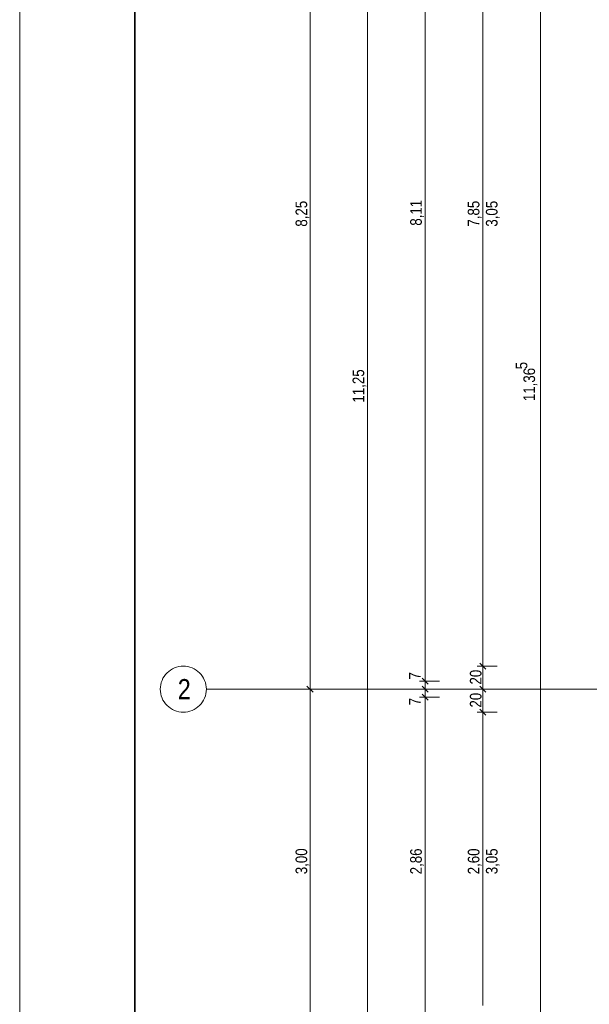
# Model space of a CAD drawing. Extents: x -420 to 300, y 62 to 1112.
# Tile 228 of 256: x -420 to -321, y 780 to 951. Entities that reach past the tile are written whole.
import ezdxf
from ezdxf.lldxf.tags import DXFTag

# ---------------------------------------------------------------- set-up
doc = ezdxf.new("R2010")
doc.units = 0
doc.layers.get('0').update_dxf_attribs({"lineweight": 13})
for name, color, linetype, lineweight in [('70 -71 Achsen- 1 Gebäudeachsen', 7, 'STRICHPUNKT2-A06CPUWML0', 18), ('iwb_Plankopf Rahmen', 7, 'Continuous', 35), ('Keine-A06CPUWIL0', 7, 'Continuous', 9)]:
    doc.layers.add(name, color=color, linetype=linetype, lineweight=lineweight)
doc.layers.add('70 -76 Bemaßung- 2 Allgemein', color=9, linetype='Continuous', lineweight=5, true_color=0x808080)
doc.styles.get("Standard").update_dxf_attribs({"font": 'ARIALN.TTF'})
tags = doc.linetypes.add('STRICHPUNKT2-A06CPUWML0', pattern=[12.7, 6.35, -3.175, 0, -3.175]).pattern_tags.tags
tags[10:11] = [DXFTag(74, 4), DXFTag(75, 0), DXFTag(340, '0'), DXFTag(46, 0.0), DXFTag(50, 0.0), DXFTag(44, 0.0), DXFTag(45, 0.0)]
tags[8:9] = [DXFTag(74, 4), DXFTag(75, 0), DXFTag(340, '0'), DXFTag(46, 0.0), DXFTag(50, 0.0), DXFTag(44, 0.0), DXFTag(45, 0.0)]
tags[6:7] = [DXFTag(74, 4), DXFTag(75, 0), DXFTag(340, '0'), DXFTag(46, 0.0), DXFTag(50, 0.0), DXFTag(44, 0.0), DXFTag(45, 0.0)]
tags[4:5] = [DXFTag(74, 4), DXFTag(75, 0), DXFTag(340, '0'), DXFTag(46, 0.0), DXFTag(50, 0.0), DXFTag(44, 0.0), DXFTag(45, 0.0)]

# ---------------------------------------------------------------- blocks, each defined once
blk = doc.blocks.new('Referenz-A06CPUWNL0', base_point=(-395.24, 76.95))
at = {"layer": '70 -71 Achsen- 1 Gebäudeachsen', "color": 0, "linetype": 'STRICHPUNKT2-A06CPUWML0', "ltscale": 0.18}
blk.add_line((-387.24, 834.45), (76.5, 834.45), dxfattribs=at)
at = {"layer": '70 -76 Bemaßung- 2 Allgemein', "color": 0, "linetype": 'Continuous', "ltscale": 0.13}
for p, q in [((-329.24, 775.21), (-329.24, 1000.39)), ((-369.24, 835.51), (-369.24, 998.39)), ((-359.24, 775.51), (-359.24, 998.39)), ((-349.24, 836.91), (-349.24, 996.99)), ((-339.24, 839.51), (-339.24, 994.39)), ((-336.74, 838.45), (-340.24, 838.45)), ((-336.74, 838.45), (-340.24, 838.45)), ((-339.24, 837.45), (-339.24, 839.51)), ((-339.24, 839.45), (-339.24, 837.39)), ((-349.24, 836.91), (-349.24, 837.97)), ((-349.24, 834.85), (-349.24, 836.91)), ((-349.24, 834.85), (-349.24, 836.91)), ((-349.24, 835.51), (-349.24, 836.57)), ((-339.24, 835.51), (-339.24, 837.39)), ((-368.71, 833.92), (-369.77, 834.98)), ((-369.77, 834.98), (-368.71, 833.92)), ((-369.24, 833.95), (-369.24, 835.51)), ((-369.24, 834.95), (-369.24, 833.39)), ((-346.74, 835.85), (-350.24, 835.85)), ((-346.74, 835.85), (-350.24, 835.85)), ((-349.24, 834.45), (-349.24, 835.85)), ((-349.24, 833.45), (-349.24, 835.51)), ((-349.24, 835.45), (-349.24, 833.39)), ((-339.24, 833.45), (-339.24, 835.51)), ((-339.24, 835.45), (-339.24, 833.39)), ((-367.24, 834.45), (-370.24, 834.45)), ((-367.24, 834.45), (-370.24, 834.45)), ((-369.24, 775.51), (-369.24, 833.39)), ((-346.74, 834.45), (-350.24, 834.45)), ((-346.74, 834.45), (-350.24, 834.45)), ((-346.74, 833.05), (-350.24, 833.05)), ((-346.74, 833.05), (-350.24, 833.05)), ((-349.24, 833.05), (-349.24, 834.45)), ((-349.24, 834.05), (-349.24, 831.99)), ((-349.24, 834.05), (-349.24, 831.99)), ((-349.24, 833.39), (-349.24, 832.33)), ((-336.74, 834.45), (-340.24, 834.45)), ((-336.74, 834.45), (-340.24, 834.45)), ((-339.24, 831.51), (-339.24, 833.39)), ((-349.24, 831.99), (-349.24, 830.93)), ((-349.24, 776.91), (-349.24, 831.99)), ((-339.24, 829.45), (-339.24, 831.51)), ((-339.24, 831.45), (-339.24, 829.39)), ((-336.74, 830.45), (-340.24, 830.45)), ((-336.74, 830.45), (-340.24, 830.45)), ((-339.24, 779.51), (-339.24, 829.39))]:
    blk.add_line(p, q, dxfattribs=at)
at = {"layer": '70 -76 Bemaßung- 2 Allgemein', "color": 0, "linetype": 'Continuous', "lineweight": 20, "ltscale": 0.2}
for p, q in [((-338.71, 837.92), (-339.77, 838.98)), ((-339.77, 838.98), (-338.71, 837.92)), ((-348.71, 835.32), (-349.77, 836.38)), ((-348.71, 835.32), (-349.77, 836.38)), ((-349.77, 834.98), (-348.71, 833.92)), ((-348.71, 833.92), (-349.77, 834.98)), ((-338.71, 833.92), (-339.77, 834.98)), ((-339.77, 834.98), (-338.71, 833.92)), ((-349.77, 833.58), (-348.71, 832.52)), ((-349.77, 833.58), (-348.71, 832.52)), ((-338.71, 829.92), (-339.77, 830.98)), ((-339.77, 830.98), (-338.71, 829.92))]:
    blk.add_line(p, q, dxfattribs=at)
at = {"layer": 'Keine-A06CPUWIL0', "color": 0, "linetype": 'Continuous', "ltscale": 0.13}
for p, q in [((-393.12, 837.98), (-392.77, 838.15)), ((-392.77, 838.15), (-392.4, 838.28)), ((-392.4, 838.28), (-392.02, 838.38)), ((-392.02, 838.38), (-391.63, 838.43)), ((-391.63, 838.43), (-391.24, 838.45)), ((-391.24, 838.45), (-390.85, 838.43)), ((-390.85, 838.43), (-390.46, 838.38)), ((-390.46, 838.38), (-390.08, 838.28)), ((-390.08, 838.28), (-389.71, 838.15)), ((-389.71, 838.15), (-389.35, 837.98)), ((-394.77, 836.34), (-394.56, 836.68)), ((-394.56, 836.68), (-394.33, 836.99)), ((-394.33, 836.99), (-394.07, 837.28)), ((-394.07, 837.28), (-393.78, 837.55)), ((-393.78, 837.55), (-393.46, 837.78)), ((-393.46, 837.78), (-393.12, 837.98)), ((-389.35, 837.98), (-389.02, 837.78)), ((-389.02, 837.78), (-388.7, 837.55)), ((-388.7, 837.55), (-388.41, 837.28)), ((-388.41, 837.28), (-388.15, 836.99)), ((-388.15, 836.99), (-387.91, 836.68)), ((-387.91, 836.68), (-387.71, 836.34)), ((-395.24, 834.45), (-395.22, 834.85)), ((-395.22, 834.85), (-395.16, 835.23)), ((-395.16, 835.23), (-395.07, 835.61)), ((-395.07, 835.61), (-394.93, 835.98)), ((-394.93, 835.98), (-394.77, 836.34)), ((-387.71, 836.34), (-387.54, 835.98)), ((-387.54, 835.98), (-387.41, 835.61)), ((-387.41, 835.61), (-387.31, 835.23)), ((-387.31, 835.23), (-387.26, 834.85)), ((-387.26, 834.85), (-387.24, 834.45)), ((-395.22, 834.06), (-395.24, 834.45)), ((-395.16, 833.67), (-395.22, 834.06)), ((-395.07, 833.29), (-395.16, 833.67)), ((-394.93, 832.92), (-395.07, 833.29)), ((-387.41, 833.29), (-387.54, 832.92)), ((-387.31, 833.67), (-387.41, 833.29)), ((-387.26, 834.06), (-387.31, 833.67)), ((-387.24, 834.45), (-387.26, 834.06)), ((-394.77, 832.57), (-394.93, 832.92)), ((-394.56, 832.23), (-394.77, 832.57)), ((-394.33, 831.92), (-394.56, 832.23)), ((-394.07, 831.62), (-394.33, 831.92)), ((-393.78, 831.36), (-394.07, 831.62)), ((-393.46, 831.13), (-393.78, 831.36)), ((-388.7, 831.36), (-389.02, 831.13)), ((-388.41, 831.62), (-388.7, 831.36)), ((-388.15, 831.92), (-388.41, 831.62)), ((-387.91, 832.23), (-388.15, 831.92)), ((-387.71, 832.57), (-387.91, 832.23)), ((-387.54, 832.92), (-387.71, 832.57)), ((-393.12, 830.93), (-393.46, 831.13)), ((-392.77, 830.76), (-393.12, 830.93)), ((-392.4, 830.63), (-392.77, 830.76)), ((-392.02, 830.53), (-392.4, 830.63)), ((-391.63, 830.47), (-392.02, 830.53)), ((-391.24, 830.45), (-391.63, 830.47)), ((-390.85, 830.47), (-391.24, 830.45)), ((-390.46, 830.53), (-390.85, 830.47)), ((-390.08, 830.63), (-390.46, 830.53)), ((-389.71, 830.76), (-390.08, 830.63)), ((-389.35, 830.93), (-389.71, 830.76)), ((-389.02, 831.13), (-389.35, 830.93))]:
    blk.add_line(p, q, dxfattribs=at)
at = {"layer": '70 -76 Bemaßung- 2 Allgemein', "color": 0, "linetype": 'Continuous', "ltscale": 0.13, "char_height": 2.0138, "attachment_point": 1, "rotation": 90}
for s, insert in [('{\\fArial Narrow;8,25}', (-371.75, 914.8)), ('{\\fArial Narrow;8,11}', (-351.85, 914.97)), ('{\\fArial Narrow;7,85}', (-341.85, 914.81)), ('{\\fArial Narrow;3,05}', (-338.7, 914.8)), ('{\\fArial Narrow;5}', (-333.53, 890.02)), ('{\\fArial Narrow;11,36}', (-332.19, 884.49)), ('{\\fArial Narrow;11,25}', (-361.85, 884.24)), ('{\\fArial Narrow;20}', (-341.49, 835.26)), ('{\\fArial Narrow;7}', (-352.06, 836.13)), ('{\\fArial Narrow;7}', (-352.06, 831.66)), ('{\\fArial Narrow;20}', (-341.49, 831.26)), ('{\\fArial Narrow;3,00}', (-371.75, 802.31)), ('{\\fArial Narrow;2,86}', (-351.85, 802.29)), ('{\\fArial Narrow;2,60}', (-341.85, 802.29)), ('{\\fArial Narrow;3,05}', (-338.7, 802.3))]:
    blk.add_mtext(s, dxfattribs=dict(at, insert=insert))
at = {"layer": 'Keine-A06CPUWIL0', "color": 0, "linetype": 'Continuous', "ltscale": 0.13, "insert": (-392.2, 836.21), "char_height": 3.5241, "attachment_point": 1}
blk.add_mtext('{\\fArial Narrow;2}', dxfattribs=at)

msp = doc.modelspace()

# ---------------------------------------------------------------- linework, layer by layer
at = {"layer": 'iwb_Plankopf Rahmen', "color": 8, "lineweight": 13, "ltscale": 0.13, "true_color": 0x808080}
msp.add_lwpolyline([(300.35, 62.43), (-419.65, 62.43), (-419.65, 1112.43), (300.35, 1112.43), (300.35, 62.43)], close=True, dxfattribs=at)
at = {"layer": 'iwb_Plankopf Rahmen', "ltscale": 0.35}
msp.add_lwpolyline([(-399.65, 67.43), (-399.65, 1107.43), (295.35, 1107.43), (295.35, 67.43), (-399.65, 67.43)], close=True, dxfattribs=at)

# ---------------------------------------------------------------- block references
at = {"color": 8, "lineweight": 13, "ltscale": 0.13, "true_color": 0x808080}
msp.add_blockref('Referenz-A06CPUWNL0', (-395.24, 76.95), dxfattribs=at)

doc.saveas('drawing.dxf')
